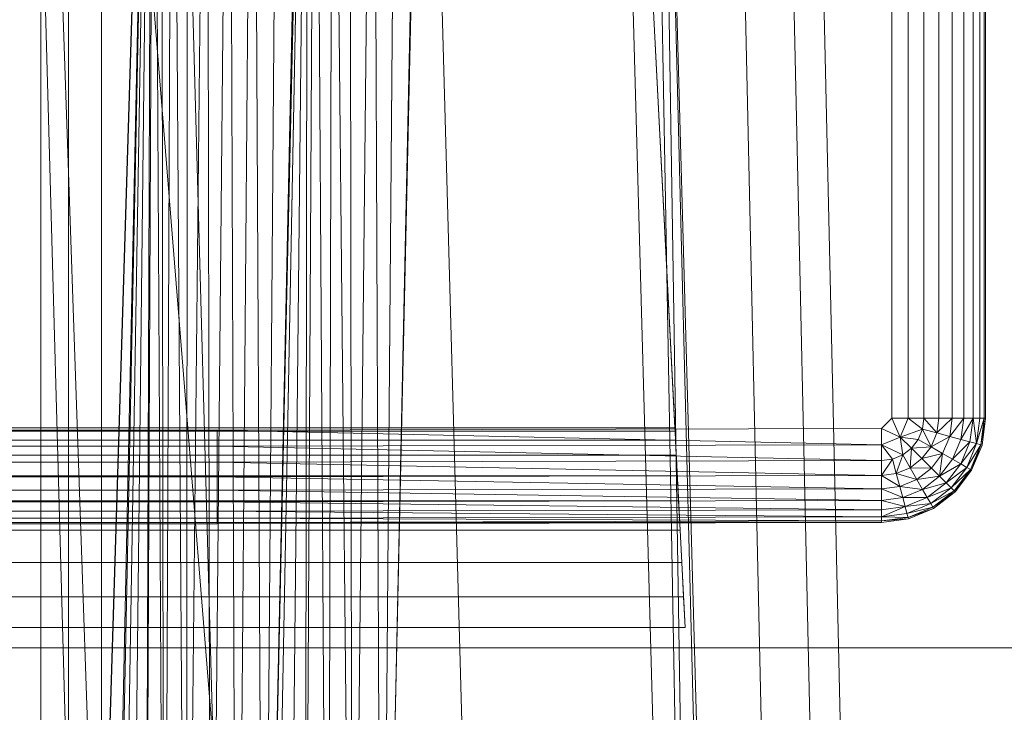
# Model space of a CAD drawing. Header units: metres. Extents: x 391.1 to 430.4, y 12.7 to 29.8.
# Tile 65 of 104: x 401.9475 to 402.086, y 27.9079 to 28.0053. Entities that reach past the tile are written whole.
import ezdxf

# ---------------------------------------------------------------- set-up
doc = ezdxf.new("R2010")
doc.units = ezdxf.units.M
doc.layers.add('A-DETL-____-MBND', color=7, linetype='Continuous', lineweight=18)
doc.layers.add('A-GENM-____-OTLN', color=7, linetype='Continuous', lineweight=18)

# ---------------------------------------------------------------- blocks, each defined once
blk = doc.blocks.new('Family - Inodor PB-155331-02_SAN_P0')
at = {"layer": 'A-DETL-____-MBND', "color": 253, "true_color": 0xaaaaaa}
for p, q in [((0.38104, 0.40776), (0.37392, 0.72725)), ((0.38104, 0.40776), (0.37392, 0.72725)), ((0.38526, 0.40793), (0.37814, 0.72747)), ((0.38526, 0.40793), (0.37814, 0.72747)), ((0.26816, 0.7262), (0.28224, 0.21652)), ((0.28568, 0.7262), (0.26951, 0.2042)), ((0.26951, 0.2042), (0.28565, 0.7256)), ((0.26951, 0.2042), (0.28565, 0.7256)), ((0.27003, 0.72561), (0.27003, 0.44571)), ((0.27003, 0.72561), (0.27965, 0.44571)), ((0.27003, 0.72561), (0.27003, 0.44571)), ((0.27003, 0.72561), (0.27965, 0.44571)), ((0.27003, 0.72561), (0.27003, 0.44571)), ((0.27003, 0.72561), (0.27003, 0.44571)), ((0.27003, 0.21593), (0.28565, 0.7256)), ((0.27003, 0.21593), (0.28565, 0.7256)), ((0.27392, 0.72561), (0.27392, 0.44571)), ((0.27392, 0.72561), (0.27392, 0.44571)), ((0.27859, 0.72561), (0.27859, 0.44571)), ((0.27859, 0.72561), (0.30126, 0.44572)), ((0.27859, 0.72561), (0.27859, 0.44571)), ((0.27859, 0.72561), (0.30126, 0.44572)), ((0.28565, 0.7256), (0.27965, 0.44571)), ((0.27965, 0.44571), (0.28565, 0.7256)), ((0.28565, 0.7256), (0.27965, 0.44571)), ((0.27965, 0.44571), (0.28565, 0.7256)), ((0.28565, 0.7256), (0.27996, 0.44571)), ((0.27996, 0.44571), (0.28565, 0.7256)), ((0.28565, 0.7256), (0.28094, 0.44571)), ((0.28094, 0.44571), (0.28565, 0.7256)), ((0.28565, 0.7256), (0.28254, 0.44571)), ((0.28254, 0.44571), (0.28565, 0.7256)), ((0.28565, 0.7256), (0.28471, 0.44571)), ((0.28471, 0.44571), (0.28565, 0.7256)), ((0.28471, 0.44571), (0.28596, 0.7256)), ((0.28471, 0.44571), (0.28596, 0.7256)), ((0.28596, 0.7256), (0.28739, 0.44571)), ((0.28596, 0.7256), (0.28739, 0.44571)), ((0.28694, 0.7256), (0.28739, 0.44571)), ((0.28694, 0.7256), (0.28739, 0.44571)), ((0.28854, 0.7256), (0.28739, 0.44571)), ((0.28739, 0.44571), (0.28854, 0.7256)), ((0.28854, 0.7256), (0.29049, 0.44571)), ((0.28854, 0.7256), (0.29049, 0.44571)), ((0.28891, 0.7262), (0.30299, 0.21652)), ((0.29071, 0.7256), (0.29049, 0.44571)), ((0.29049, 0.44571), (0.29071, 0.7256)), ((0.29049, 0.44571), (0.29339, 0.7256)), ((0.29049, 0.44571), (0.29339, 0.7256)), ((0.29339, 0.7256), (0.29392, 0.44571)), ((0.29339, 0.7256), (0.29392, 0.44571)), ((0.29649, 0.7256), (0.29392, 0.44571)), ((0.29392, 0.44571), (0.29649, 0.7256)), ((0.29649, 0.7256), (0.29758, 0.44571)), ((0.29649, 0.7256), (0.29758, 0.44571)), ((0.29992, 0.7256), (0.29758, 0.44571)), ((0.29758, 0.44571), (0.29992, 0.7256)), ((0.29992, 0.7256), (0.30135, 0.44571)), ((0.29992, 0.7256), (0.30135, 0.44571)), ((0.3076, 0.72555), (0.30126, 0.44572)), ((0.30126, 0.44572), (0.3076, 0.72555)), ((0.30749, 0.7262), (0.30135, 0.44571)), ((0.30358, 0.7256), (0.30135, 0.44571)), ((0.30135, 0.44571), (0.30358, 0.7256)), ((0.30135, 0.44571), (0.30735, 0.7256)), ((0.30135, 0.44571), (0.30735, 0.7256)), ((0.3076, 0.72555), (0.30226, 0.44566)), ((0.30226, 0.44566), (0.3076, 0.72555)), ((0.3076, 0.72555), (0.30471, 0.44566)), ((0.30471, 0.44566), (0.3076, 0.72555)), ((0.3076, 0.72555), (0.30715, 0.44566)), ((0.30715, 0.44566), (0.3076, 0.72555)), ((0.30715, 0.44566), (0.3086, 0.72555)), ((0.30715, 0.44566), (0.3086, 0.72555)), ((0.3086, 0.72555), (0.31043, 0.44566)), ((0.3086, 0.72555), (0.31043, 0.44566)), ((0.31105, 0.72555), (0.31043, 0.44566)), ((0.31043, 0.44566), (0.31105, 0.72555)), ((0.31105, 0.72555), (0.31384, 0.44566)), ((0.31105, 0.72555), (0.31384, 0.44566)), ((0.31349, 0.72555), (0.31384, 0.44566)), ((0.31349, 0.72555), (0.31384, 0.44566)), ((0.31677, 0.72555), (0.31384, 0.44566)), ((0.31384, 0.44566), (0.31677, 0.72555)), ((0.31677, 0.72555), (0.31794, 0.44566)), ((0.31677, 0.72555), (0.31794, 0.44566)), ((0.32408, 0.7262), (0.31794, 0.44566)), ((0.32019, 0.72555), (0.31794, 0.44566)), ((0.31794, 0.44566), (0.32019, 0.72555)), ((0.31794, 0.44566), (0.32395, 0.72555)), ((0.31794, 0.44566), (0.32395, 0.72555)), ((0.32395, 0.7262), (0.33803, 0.21652)), ((0.35083, 0.7262), (0.36491, 0.21652)), ((0.35578, 0.7262), (0.36491, 0.21652)), ((0.35697, 0.7262), (0.36491, 0.21652)), ((0.35697, 0.7262), (0.36986, 0.21652)), ((0.35697, 0.7262), (0.37104, 0.21652)), ((0.3742, 0.40749), (0.36709, 0.72691)), ((0.3742, 0.40749), (0.36709, 0.72691)), ((0.3592, 0.57586), (0.35226, 0.71226)), ((0.35226, 0.71226), (0.36063, 0.54781)), ((0.38973, 0.71226), (0.38973, 0.57723)), ((0.38973, 0.71226), (0.38973, 0.57723)), ((0.38973, 0.71226), (0.38973, 0.57723)), ((0.39201, 0.71226), (0.39201, 0.57723)), ((0.39201, 0.71226), (0.39201, 0.57723)), ((0.39201, 0.71226), (0.39201, 0.57723)), ((0.39423, 0.71226), (0.39423, 0.57723)), ((0.39423, 0.71226), (0.39423, 0.57723)), ((0.39423, 0.71226), (0.39423, 0.57723)), ((0.39631, 0.71226), (0.39631, 0.57723)), ((0.39631, 0.71226), (0.39631, 0.57723)), ((0.39631, 0.71226), (0.39631, 0.57723)), ((0.39819, 0.71226), (0.39819, 0.57723)), ((0.39819, 0.71226), (0.39819, 0.57723)), ((0.39819, 0.71226), (0.39819, 0.57723)), ((0.39982, 0.71226), (0.39982, 0.57723)), ((0.39982, 0.71226), (0.39982, 0.57723)), ((0.39982, 0.71226), (0.39982, 0.57723)), ((0.40114, 0.71226), (0.40114, 0.57723)), ((0.40114, 0.71226), (0.40114, 0.57723)), ((0.40114, 0.71226), (0.40114, 0.57723)), ((0.40211, 0.71226), (0.40211, 0.57723)), ((0.40211, 0.71226), (0.40211, 0.57723)), ((0.40211, 0.71226), (0.40211, 0.57723)), ((0.40271, 0.71226), (0.40271, 0.57723)), ((0.40271, 0.71226), (0.40271, 0.57723)), ((0.40271, 0.71226), (0.40271, 0.57723)), ((0.40291, 0.71226), (0.40291, 0.57723)), ((0.40291, 0.71226), (0.40291, 0.57723)), ((0.40291, 0.71226), (0.40291, 0.57723)), ((0.40291, 0.71226), (0.40291, 0.57723)), ((0.38973, 0.57723), (0.38826, 0.57576)), ((0.38826, 0.57576), (0.38973, 0.57723)), ((0.38826, 0.57576), (0.38973, 0.57723)), ((0.38973, 0.57723), (0.39091, 0.57458)), ((0.38973, 0.57723), (0.39201, 0.57723)), ((0.38973, 0.57723), (0.39091, 0.57458)), ((0.38973, 0.57723), (0.39201, 0.57723)), ((0.39201, 0.57723), (0.39091, 0.57458)), ((0.39091, 0.57458), (0.39201, 0.57723)), ((0.39201, 0.57723), (0.39402, 0.57569)), ((0.39201, 0.57723), (0.39423, 0.57723)), ((0.39201, 0.57723), (0.39402, 0.57569)), ((0.39201, 0.57723), (0.39423, 0.57723)), ((0.39201, 0.57723), (0.39402, 0.57569)), ((0.39201, 0.57723), (0.39423, 0.57723)), ((0.39423, 0.57723), (0.39402, 0.57569)), ((0.39423, 0.57723), (0.39402, 0.57569)), ((0.39402, 0.57569), (0.39423, 0.57723)), ((0.39423, 0.57723), (0.39631, 0.57723)), ((0.39423, 0.57723), (0.39603, 0.57515)), ((0.39423, 0.57723), (0.39631, 0.57723)), ((0.39423, 0.57723), (0.39631, 0.57723)), ((0.39423, 0.57723), (0.39603, 0.57515)), ((0.39631, 0.57723), (0.39603, 0.57515)), ((0.39631, 0.57723), (0.39603, 0.57515)), ((0.39603, 0.57515), (0.39631, 0.57723)), ((0.39603, 0.57515), (0.39819, 0.57723)), ((0.39603, 0.57515), (0.39819, 0.57723)), ((0.39631, 0.57723), (0.39819, 0.57723)), ((0.39631, 0.57723), (0.39819, 0.57723)), ((0.39631, 0.57723), (0.39819, 0.57723)), ((0.39819, 0.57723), (0.39785, 0.57466)), ((0.39819, 0.57723), (0.39785, 0.57466)), ((0.39785, 0.57466), (0.39819, 0.57723)), ((0.39785, 0.57466), (0.39982, 0.57723)), ((0.39785, 0.57466), (0.39982, 0.57723)), ((0.39819, 0.57723), (0.39982, 0.57723)), ((0.39819, 0.57723), (0.39982, 0.57723)), ((0.39819, 0.57723), (0.39982, 0.57723)), ((0.39982, 0.57723), (0.39942, 0.57424)), ((0.39982, 0.57723), (0.39942, 0.57424)), ((0.39942, 0.57424), (0.39982, 0.57723)), ((0.39942, 0.57424), (0.40114, 0.57723)), ((0.39942, 0.57424), (0.40114, 0.57723)), ((0.39982, 0.57723), (0.40114, 0.57723)), ((0.39982, 0.57723), (0.40114, 0.57723)), ((0.39982, 0.57723), (0.40114, 0.57723)), ((0.40114, 0.57723), (0.4007, 0.5739)), ((0.40114, 0.57723), (0.4007, 0.5739)), ((0.4007, 0.5739), (0.40114, 0.57723)), ((0.40114, 0.57723), (0.40211, 0.57723)), ((0.40114, 0.57723), (0.40164, 0.57365)), ((0.40114, 0.57723), (0.40211, 0.57723)), ((0.40114, 0.57723), (0.40211, 0.57723)), ((0.40114, 0.57723), (0.40164, 0.57365)), ((0.40211, 0.57723), (0.40164, 0.57365)), ((0.40211, 0.57723), (0.40164, 0.57365)), ((0.40164, 0.57365), (0.40211, 0.57723)), ((0.40164, 0.57365), (0.40271, 0.57723)), ((0.40164, 0.57365), (0.40271, 0.57723)), ((0.40211, 0.57723), (0.40271, 0.57723)), ((0.40211, 0.57723), (0.40271, 0.57723)), ((0.40211, 0.57723), (0.40271, 0.57723)), ((0.40271, 0.57723), (0.40221, 0.57349)), ((0.40271, 0.57723), (0.40221, 0.57349)), ((0.40221, 0.57349), (0.40291, 0.57723)), ((0.40221, 0.57349), (0.40271, 0.57723)), ((0.40221, 0.57349), (0.40291, 0.57723)), ((0.40291, 0.57723), (0.40241, 0.57344)), ((0.40291, 0.57723), (0.40241, 0.57344)), ((0.40291, 0.57723), (0.40241, 0.57344)), ((0.40291, 0.57723), (0.40241, 0.57344)), ((0.40271, 0.57723), (0.40291, 0.57723)), ((0.40271, 0.57723), (0.40291, 0.57723)), ((0.40271, 0.57723), (0.40291, 0.57723)), ((0.35923, 0.57542), (0.04191, 0.57542)), ((0.3592, 0.57586), (0.04193, 0.57586)), ((0.10805, 0.57556), (0.29485, 0.57556)), ((0.10805, 0.57556), (0.29485, 0.57556)), ((0.10805, 0.57556), (0.29485, 0.57556)), ((0.29485, 0.57556), (0.38826, 0.57576)), ((0.29485, 0.57556), (0.38826, 0.57576)), ((0.29485, 0.57556), (0.38826, 0.57576)), ((0.29485, 0.57556), (0.29485, 0.57328)), ((0.29485, 0.57556), (0.38826, 0.57348)), ((0.29485, 0.57556), (0.29485, 0.57328)), ((0.29485, 0.57556), (0.38826, 0.57348)), ((0.35923, 0.57542), (0.3592, 0.57586)), ((0.35929, 0.57413), (0.35923, 0.57542)), ((0.38826, 0.57576), (0.38826, 0.57348)), ((0.38826, 0.57576), (0.39091, 0.57458)), ((0.38826, 0.57576), (0.38826, 0.57348)), ((0.38826, 0.57576), (0.39091, 0.57458)), ((0.39091, 0.57458), (0.39402, 0.57569)), ((0.39091, 0.57458), (0.39402, 0.57569)), ((0.39402, 0.57569), (0.39343, 0.57425)), ((0.39402, 0.57569), (0.39343, 0.57425)), ((0.39343, 0.57425), (0.39402, 0.57569)), ((0.39603, 0.57515), (0.39402, 0.57569)), ((0.39402, 0.57569), (0.39523, 0.57321)), ((0.39402, 0.57569), (0.39603, 0.57515)), ((0.39402, 0.57569), (0.39603, 0.57515)), ((0.39402, 0.57569), (0.39523, 0.57321)), ((0.39603, 0.57515), (0.39523, 0.57321)), ((0.39603, 0.57515), (0.39523, 0.57321)), ((0.39523, 0.57321), (0.39603, 0.57515)), ((0.39523, 0.57321), (0.39785, 0.57466)), ((0.39523, 0.57321), (0.39785, 0.57466)), ((0.39603, 0.57515), (0.39785, 0.57466)), ((0.39603, 0.57515), (0.39785, 0.57466)), ((0.39603, 0.57515), (0.39785, 0.57466)), ((0.39785, 0.57466), (0.39686, 0.57227)), ((0.39785, 0.57466), (0.39686, 0.57227)), ((0.39686, 0.57227), (0.39785, 0.57466)), ((0.39785, 0.57466), (0.39942, 0.57424)), ((0.39785, 0.57466), (0.39942, 0.57424)), ((0.39785, 0.57466), (0.39942, 0.57424)), ((0.35929, 0.57413), (0.04184, 0.57413)), ((0.10805, 0.57328), (0.29485, 0.57328)), ((0.10805, 0.57328), (0.29485, 0.57328)), ((0.10805, 0.57328), (0.29485, 0.57328)), ((0.38826, 0.57348), (0.29485, 0.57328)), ((0.38826, 0.57348), (0.29485, 0.57328)), ((0.29485, 0.57328), (0.38826, 0.57348)), ((0.29485, 0.57328), (0.29485, 0.57106)), ((0.29485, 0.57328), (0.38826, 0.57126)), ((0.29485, 0.57328), (0.29485, 0.57106)), ((0.29485, 0.57328), (0.38826, 0.57126)), ((0.3594, 0.57201), (0.35929, 0.57413)), ((0.39091, 0.57458), (0.38826, 0.57348)), ((0.38826, 0.57348), (0.39091, 0.57458)), ((0.38826, 0.57348), (0.38826, 0.57126)), ((0.38826, 0.57348), (0.3898, 0.57147)), ((0.38826, 0.57348), (0.38826, 0.57126)), ((0.38826, 0.57126), (0.38826, 0.57348)), ((0.38826, 0.57348), (0.3898, 0.57147)), ((0.38826, 0.57348), (0.39124, 0.57206)), ((0.38826, 0.57348), (0.3898, 0.57147)), ((0.38826, 0.57348), (0.39124, 0.57206)), ((0.39091, 0.57458), (0.39124, 0.57206)), ((0.39091, 0.57458), (0.39248, 0.57301)), ((0.39091, 0.57458), (0.39343, 0.57425)), ((0.39091, 0.57458), (0.39124, 0.57206)), ((0.39091, 0.57458), (0.39248, 0.57301)), ((0.39091, 0.57458), (0.39124, 0.57206)), ((0.39091, 0.57458), (0.39343, 0.57425)), ((0.39091, 0.57458), (0.39248, 0.57301)), ((0.39091, 0.57458), (0.39343, 0.57425)), ((0.39343, 0.57425), (0.39248, 0.57301)), ((0.39343, 0.57425), (0.39248, 0.57301)), ((0.39248, 0.57301), (0.39343, 0.57425)), ((0.39343, 0.57425), (0.39523, 0.57321)), ((0.39343, 0.57425), (0.39523, 0.57321)), ((0.39343, 0.57425), (0.39523, 0.57321)), ((0.39942, 0.57424), (0.39827, 0.57145)), ((0.39942, 0.57424), (0.39827, 0.57145)), ((0.39827, 0.57145), (0.39942, 0.57424)), ((0.39827, 0.57145), (0.4007, 0.5739)), ((0.39827, 0.57145), (0.4007, 0.5739)), ((0.4007, 0.5739), (0.39941, 0.57079)), ((0.4007, 0.5739), (0.39941, 0.57079)), ((0.39941, 0.57079), (0.4007, 0.5739)), ((0.39941, 0.57079), (0.40164, 0.57365)), ((0.39941, 0.57079), (0.40164, 0.57365)), ((0.39942, 0.57424), (0.4007, 0.5739)), ((0.39942, 0.57424), (0.4007, 0.5739)), ((0.39942, 0.57424), (0.4007, 0.5739)), ((0.40164, 0.57365), (0.40025, 0.57031)), ((0.40164, 0.57365), (0.40025, 0.57031)), ((0.40025, 0.57031), (0.40164, 0.57365)), ((0.40025, 0.57031), (0.40221, 0.57349)), ((0.40025, 0.57031), (0.40221, 0.57349)), ((0.4007, 0.5739), (0.40164, 0.57365)), ((0.4007, 0.5739), (0.40164, 0.57365)), ((0.4007, 0.5739), (0.40164, 0.57365)), ((0.40221, 0.57349), (0.40077, 0.57001)), ((0.40221, 0.57349), (0.40077, 0.57001)), ((0.40077, 0.57001), (0.40221, 0.57349)), ((0.40221, 0.57349), (0.40094, 0.56991)), ((0.40094, 0.56991), (0.40221, 0.57349)), ((0.40241, 0.57344), (0.40094, 0.56991)), ((0.40241, 0.57344), (0.40094, 0.56991)), ((0.40241, 0.57344), (0.40094, 0.56991)), ((0.40094, 0.56991), (0.40241, 0.57344)), ((0.40164, 0.57365), (0.40221, 0.57349)), ((0.40164, 0.57365), (0.40221, 0.57349)), ((0.40164, 0.57365), (0.40221, 0.57349)), ((0.40221, 0.57349), (0.40241, 0.57344)), ((0.40221, 0.57349), (0.40241, 0.57344)), ((0.40221, 0.57349), (0.40241, 0.57344)), ((0.3594, 0.57201), (0.04173, 0.57201)), ((0.35955, 0.56914), (0.3594, 0.57201)), ((0.39124, 0.57206), (0.3898, 0.57147)), ((0.39124, 0.57206), (0.3898, 0.57147)), ((0.3898, 0.57147), (0.39124, 0.57206)), ((0.39124, 0.57206), (0.39034, 0.56946)), ((0.39034, 0.56946), (0.39124, 0.57206)), ((0.39248, 0.57301), (0.39124, 0.57206)), ((0.39248, 0.57301), (0.39124, 0.57206)), ((0.39124, 0.57206), (0.39248, 0.57301)), ((0.39124, 0.57206), (0.39228, 0.57026)), ((0.39124, 0.57206), (0.39228, 0.57026)), ((0.39124, 0.57206), (0.39228, 0.57026)), ((0.39248, 0.57301), (0.39228, 0.57026)), ((0.39228, 0.57026), (0.39248, 0.57301)), ((0.39248, 0.57301), (0.39523, 0.57321)), ((0.39248, 0.57301), (0.39523, 0.57321)), ((0.39248, 0.57301), (0.39395, 0.57154)), ((0.39248, 0.57301), (0.39395, 0.57154)), ((0.39248, 0.57301), (0.39395, 0.57154)), ((0.39523, 0.57321), (0.39395, 0.57154)), ((0.39523, 0.57321), (0.39395, 0.57154)), ((0.39395, 0.57154), (0.39523, 0.57321)), ((0.39395, 0.57154), (0.39686, 0.57227)), ((0.39395, 0.57154), (0.39686, 0.57227)), ((0.39523, 0.57321), (0.39686, 0.57227)), ((0.39523, 0.57321), (0.39686, 0.57227)), ((0.39523, 0.57321), (0.39686, 0.57227)), ((0.39686, 0.57227), (0.39528, 0.57021)), ((0.39686, 0.57227), (0.39528, 0.57021)), ((0.39528, 0.57021), (0.39686, 0.57227)), ((0.39686, 0.57227), (0.39643, 0.56906)), ((0.39643, 0.56906), (0.39686, 0.57227)), ((0.39686, 0.57227), (0.39827, 0.57145)), ((0.39686, 0.57227), (0.39827, 0.57145)), ((0.39686, 0.57227), (0.39827, 0.57145)), ((0.10805, 0.57106), (0.29485, 0.57106)), ((0.10805, 0.57106), (0.29485, 0.57106)), ((0.10805, 0.57106), (0.29485, 0.57106)), ((0.38826, 0.57126), (0.29485, 0.57106)), ((0.38826, 0.57126), (0.29485, 0.57106)), ((0.29485, 0.57106), (0.38826, 0.57126)), ((0.29485, 0.57106), (0.29485, 0.56898)), ((0.29485, 0.57106), (0.38826, 0.56918)), ((0.29485, 0.57106), (0.29485, 0.56898)), ((0.29485, 0.57106), (0.38826, 0.56918)), ((0.3898, 0.57147), (0.38826, 0.57126)), ((0.38826, 0.57126), (0.3898, 0.57147)), ((0.3898, 0.57147), (0.38826, 0.56918)), ((0.38826, 0.57126), (0.3898, 0.57147)), ((0.38826, 0.56918), (0.3898, 0.57147)), ((0.38826, 0.57126), (0.38826, 0.56918)), ((0.38826, 0.57126), (0.38826, 0.56918)), ((0.38826, 0.57126), (0.38826, 0.56918)), ((0.3898, 0.57147), (0.39034, 0.56946)), ((0.3898, 0.57147), (0.39034, 0.56946)), ((0.3898, 0.57147), (0.39034, 0.56946)), ((0.39395, 0.57154), (0.39228, 0.57026)), ((0.39228, 0.57026), (0.39395, 0.57154)), ((0.39228, 0.57026), (0.39395, 0.57154)), ((0.39395, 0.57154), (0.39528, 0.57021)), ((0.39395, 0.57154), (0.39528, 0.57021)), ((0.39395, 0.57154), (0.39528, 0.57021)), ((0.39827, 0.57145), (0.39643, 0.56906)), ((0.39643, 0.56906), (0.39827, 0.57145)), ((0.39643, 0.56906), (0.39827, 0.57145)), ((0.39643, 0.56906), (0.39941, 0.57079)), ((0.39643, 0.56906), (0.39941, 0.57079)), ((0.39941, 0.57079), (0.39736, 0.56812)), ((0.39941, 0.57079), (0.39736, 0.56812)), ((0.39736, 0.56812), (0.39941, 0.57079)), ((0.39827, 0.57145), (0.39941, 0.57079)), ((0.39827, 0.57145), (0.39941, 0.57079)), ((0.39827, 0.57145), (0.39941, 0.57079)), ((0.39941, 0.57079), (0.40025, 0.57031)), ((0.39941, 0.57079), (0.40025, 0.57031)), ((0.39941, 0.57079), (0.40025, 0.57031)), ((0.35955, 0.56914), (0.04159, 0.56914)), ((0.38826, 0.56918), (0.29485, 0.56898)), ((0.38826, 0.56918), (0.29485, 0.56898)), ((0.29485, 0.56898), (0.38826, 0.56918)), ((0.35973, 0.5656), (0.35955, 0.56914)), ((0.39034, 0.56946), (0.38826, 0.56918)), ((0.38826, 0.56918), (0.39034, 0.56946)), ((0.38826, 0.56918), (0.39034, 0.56946)), ((0.38826, 0.56918), (0.38826, 0.5673)), ((0.38826, 0.56918), (0.38826, 0.5673)), ((0.38826, 0.56918), (0.39083, 0.56764)), ((0.38826, 0.56918), (0.38826, 0.5673)), ((0.38826, 0.56918), (0.39083, 0.56764)), ((0.39228, 0.57026), (0.39034, 0.56946)), ((0.39034, 0.56946), (0.39228, 0.57026)), ((0.39034, 0.56946), (0.39228, 0.57026)), ((0.39034, 0.56946), (0.39083, 0.56764)), ((0.39034, 0.56946), (0.39083, 0.56764)), ((0.39034, 0.56946), (0.39322, 0.56863)), ((0.39034, 0.56946), (0.39083, 0.56764)), ((0.39034, 0.56946), (0.39322, 0.56863)), ((0.39228, 0.57026), (0.39322, 0.56863)), ((0.39228, 0.57026), (0.39322, 0.56863)), ((0.39228, 0.57026), (0.39528, 0.57021)), ((0.39228, 0.57026), (0.39322, 0.56863)), ((0.39228, 0.57026), (0.39528, 0.57021)), ((0.39528, 0.57021), (0.39322, 0.56863)), ((0.39528, 0.57021), (0.39322, 0.56863)), ((0.39322, 0.56863), (0.39528, 0.57021)), ((0.39528, 0.57021), (0.39643, 0.56906)), ((0.39528, 0.57021), (0.39643, 0.56906)), ((0.39528, 0.57021), (0.39643, 0.56906)), ((0.39736, 0.56812), (0.40025, 0.57031)), ((0.39736, 0.56812), (0.40025, 0.57031)), ((0.40025, 0.57031), (0.39805, 0.56744)), ((0.40025, 0.57031), (0.39805, 0.56744)), ((0.39805, 0.56744), (0.40025, 0.57031)), ((0.39805, 0.56744), (0.40077, 0.57001)), ((0.39805, 0.56744), (0.40077, 0.57001)), ((0.40077, 0.57001), (0.39847, 0.56702)), ((0.40077, 0.57001), (0.39847, 0.56702)), ((0.39847, 0.56702), (0.40077, 0.57001)), ((0.40077, 0.57001), (0.39862, 0.56687)), ((0.39862, 0.56687), (0.40077, 0.57001)), ((0.40094, 0.56991), (0.39862, 0.56687)), ((0.40094, 0.56991), (0.39862, 0.56687)), ((0.40094, 0.56991), (0.39862, 0.56687)), ((0.39862, 0.56687), (0.40094, 0.56991)), ((0.40025, 0.57031), (0.40077, 0.57001)), ((0.40025, 0.57031), (0.40077, 0.57001)), ((0.40025, 0.57031), (0.40077, 0.57001)), ((0.40077, 0.57001), (0.40094, 0.56991)), ((0.40077, 0.57001), (0.40094, 0.56991)), ((0.40077, 0.57001), (0.40094, 0.56991)), ((0.10805, 0.56898), (0.29485, 0.56898)), ((0.10805, 0.56898), (0.29485, 0.56898)), ((0.10805, 0.56898), (0.29485, 0.56898)), ((0.29485, 0.56898), (0.29485, 0.5671)), ((0.29485, 0.56898), (0.38826, 0.5673)), ((0.29485, 0.56898), (0.29485, 0.5671)), ((0.29485, 0.56898), (0.38826, 0.5673)), ((0.39322, 0.56863), (0.39083, 0.56764)), ((0.39322, 0.56863), (0.39083, 0.56764)), ((0.39083, 0.56764), (0.39322, 0.56863)), ((0.39322, 0.56863), (0.39643, 0.56906)), ((0.39322, 0.56863), (0.39643, 0.56906)), ((0.39322, 0.56863), (0.39404, 0.56722)), ((0.39322, 0.56863), (0.39404, 0.56722)), ((0.39322, 0.56863), (0.39404, 0.56722)), ((0.39643, 0.56906), (0.39404, 0.56722)), ((0.39643, 0.56906), (0.39404, 0.56722)), ((0.39404, 0.56722), (0.39643, 0.56906)), ((0.39404, 0.56722), (0.39736, 0.56812)), ((0.39404, 0.56722), (0.39736, 0.56812)), ((0.39736, 0.56812), (0.3947, 0.56608)), ((0.39736, 0.56812), (0.3947, 0.56608)), ((0.3947, 0.56608), (0.39736, 0.56812)), ((0.39643, 0.56906), (0.39736, 0.56812)), ((0.39643, 0.56906), (0.39736, 0.56812)), ((0.39643, 0.56906), (0.39736, 0.56812)), ((0.39736, 0.56812), (0.39805, 0.56744)), ((0.39736, 0.56812), (0.39805, 0.56744)), ((0.39736, 0.56812), (0.39805, 0.56744)), ((0.10805, 0.5671), (0.29485, 0.5671)), ((0.10805, 0.5671), (0.29485, 0.5671)), ((0.10805, 0.5671), (0.29485, 0.5671)), ((0.38826, 0.5673), (0.29485, 0.5671)), ((0.38826, 0.5673), (0.29485, 0.5671)), ((0.29485, 0.5671), (0.38826, 0.5673)), ((0.29485, 0.5671), (0.29485, 0.56547)), ((0.29485, 0.5671), (0.38826, 0.56567)), ((0.29485, 0.5671), (0.29485, 0.56547)), ((0.29485, 0.5671), (0.38826, 0.56567)), ((0.39083, 0.56764), (0.38826, 0.5673)), ((0.39083, 0.56764), (0.38826, 0.5673)), ((0.38826, 0.5673), (0.39083, 0.56764)), ((0.38826, 0.5673), (0.38826, 0.56567)), ((0.38826, 0.5673), (0.38826, 0.56567)), ((0.38826, 0.5673), (0.39125, 0.56607)), ((0.38826, 0.5673), (0.38826, 0.56567)), ((0.38826, 0.5673), (0.39125, 0.56607)), ((0.39083, 0.56764), (0.39125, 0.56607)), ((0.39083, 0.56764), (0.39125, 0.56607)), ((0.39083, 0.56764), (0.39404, 0.56722)), ((0.39083, 0.56764), (0.39125, 0.56607)), ((0.39083, 0.56764), (0.39404, 0.56722)), ((0.39404, 0.56722), (0.39125, 0.56607)), ((0.39404, 0.56722), (0.39125, 0.56607)), ((0.39125, 0.56607), (0.39404, 0.56722)), ((0.39404, 0.56722), (0.3947, 0.56608)), ((0.39404, 0.56722), (0.3947, 0.56608)), ((0.39404, 0.56722), (0.3947, 0.56608)), ((0.3947, 0.56608), (0.39805, 0.56744)), ((0.3947, 0.56608), (0.39805, 0.56744)), ((0.39805, 0.56744), (0.39518, 0.56524)), ((0.39805, 0.56744), (0.39518, 0.56524)), ((0.39518, 0.56524), (0.39805, 0.56744)), ((0.39518, 0.56524), (0.39847, 0.56702)), ((0.39518, 0.56524), (0.39847, 0.56702)), ((0.39847, 0.56702), (0.39548, 0.56472)), ((0.39847, 0.56702), (0.39548, 0.56472)), ((0.39548, 0.56472), (0.39847, 0.56702)), ((0.39548, 0.56472), (0.39862, 0.56687)), ((0.39548, 0.56472), (0.39862, 0.56687)), ((0.39862, 0.56687), (0.39558, 0.56455)), ((0.39862, 0.56687), (0.39558, 0.56455)), ((0.39862, 0.56687), (0.39558, 0.56455)), ((0.39862, 0.56687), (0.39558, 0.56455)), ((0.39805, 0.56744), (0.39847, 0.56702)), ((0.39805, 0.56744), (0.39847, 0.56702)), ((0.39805, 0.56744), (0.39847, 0.56702)), ((0.39847, 0.56702), (0.39862, 0.56687)), ((0.39847, 0.56702), (0.39862, 0.56687)), ((0.39847, 0.56702), (0.39862, 0.56687)), ((0.35973, 0.5656), (0.04141, 0.56559)), ((0.10805, 0.56547), (0.29485, 0.56547)), ((0.10805, 0.56547), (0.29485, 0.56547)), ((0.10805, 0.56547), (0.29485, 0.56547)), ((0.38826, 0.56567), (0.29485, 0.56547)), ((0.38826, 0.56567), (0.29485, 0.56547)), ((0.29485, 0.56547), (0.38826, 0.56567)), ((0.29485, 0.56547), (0.29485, 0.56415)), ((0.29485, 0.56547), (0.29485, 0.56415)), ((0.29485, 0.56547), (0.38826, 0.56435)), ((0.29485, 0.56547), (0.29485, 0.56415)), ((0.29485, 0.56547), (0.38826, 0.56435)), ((0.35993, 0.56149), (0.35973, 0.5656)), ((0.39125, 0.56607), (0.38826, 0.56567)), ((0.39125, 0.56607), (0.38826, 0.56567)), ((0.38826, 0.56567), (0.39125, 0.56607)), ((0.38826, 0.56567), (0.38826, 0.56435)), ((0.38826, 0.56567), (0.38826, 0.56435)), ((0.38826, 0.56567), (0.39159, 0.56479)), ((0.38826, 0.56567), (0.38826, 0.56435)), ((0.38826, 0.56567), (0.39159, 0.56479)), ((0.39125, 0.56607), (0.3947, 0.56608)), ((0.39125, 0.56607), (0.3947, 0.56608)), ((0.39125, 0.56607), (0.39159, 0.56479)), ((0.39125, 0.56607), (0.39159, 0.56479)), ((0.39125, 0.56607), (0.39159, 0.56479)), ((0.3947, 0.56608), (0.39159, 0.56479)), ((0.3947, 0.56608), (0.39159, 0.56479)), ((0.39159, 0.56479), (0.3947, 0.56608)), ((0.39159, 0.56479), (0.39518, 0.56524)), ((0.39159, 0.56479), (0.39518, 0.56524)), ((0.39518, 0.56524), (0.39184, 0.56385)), ((0.39518, 0.56524), (0.39184, 0.56385)), ((0.39184, 0.56385), (0.39518, 0.56524)), ((0.3947, 0.56608), (0.39518, 0.56524)), ((0.3947, 0.56608), (0.39518, 0.56524)), ((0.3947, 0.56608), (0.39518, 0.56524)), ((0.39518, 0.56524), (0.39548, 0.56472)), ((0.39518, 0.56524), (0.39548, 0.56472)), ((0.39518, 0.56524), (0.39548, 0.56472)), ((0.10805, 0.56415), (0.29485, 0.56415)), ((0.10805, 0.56415), (0.29485, 0.56415)), ((0.10805, 0.56415), (0.29485, 0.56415)), ((0.38826, 0.56435), (0.29485, 0.56415)), ((0.38826, 0.56435), (0.29485, 0.56415)), ((0.29485, 0.56415), (0.38826, 0.56435)), ((0.29485, 0.56415), (0.29485, 0.56318)), ((0.29485, 0.56415), (0.29485, 0.56318)), ((0.29485, 0.56415), (0.38826, 0.56338)), ((0.29485, 0.56415), (0.29485, 0.56318)), ((0.29485, 0.56415), (0.38826, 0.56338)), ((0.39159, 0.56479), (0.38826, 0.56435)), ((0.39159, 0.56479), (0.38826, 0.56435)), ((0.38826, 0.56435), (0.39159, 0.56479)), ((0.39159, 0.56479), (0.38826, 0.56338)), ((0.38826, 0.56338), (0.39159, 0.56479)), ((0.38826, 0.56435), (0.38826, 0.56338)), ((0.38826, 0.56435), (0.38826, 0.56338)), ((0.38826, 0.56435), (0.38826, 0.56338)), ((0.39184, 0.56385), (0.38826, 0.56338)), ((0.38826, 0.56338), (0.39184, 0.56385)), ((0.38826, 0.56338), (0.39184, 0.56385)), ((0.39159, 0.56479), (0.39184, 0.56385)), ((0.39159, 0.56479), (0.39184, 0.56385)), ((0.39159, 0.56479), (0.39184, 0.56385)), ((0.39184, 0.56385), (0.39548, 0.56472)), ((0.39184, 0.56385), (0.39548, 0.56472)), ((0.39184, 0.56385), (0.392, 0.56328)), ((0.39184, 0.56385), (0.392, 0.56328)), ((0.39184, 0.56385), (0.392, 0.56328)), ((0.39548, 0.56472), (0.392, 0.56328)), ((0.39548, 0.56472), (0.392, 0.56328)), ((0.392, 0.56328), (0.39548, 0.56472)), ((0.392, 0.56328), (0.39558, 0.56455)), ((0.392, 0.56328), (0.39558, 0.56455)), ((0.39558, 0.56455), (0.39205, 0.56308)), ((0.39558, 0.56455), (0.39205, 0.56308)), ((0.39558, 0.56455), (0.39205, 0.56308)), ((0.39558, 0.56455), (0.39205, 0.56308)), ((0.39548, 0.56472), (0.39558, 0.56455)), ((0.39548, 0.56472), (0.39558, 0.56455)), ((0.39548, 0.56472), (0.39558, 0.56455)), ((0.38826, 0.56258), (0.01465, 0.56258)), ((0.38826, 0.56258), (0.01465, 0.56258)), ((0.10805, 0.56318), (0.29485, 0.56318)), ((0.10805, 0.56318), (0.29485, 0.56318)), ((0.10805, 0.56318), (0.29485, 0.56318)), ((0.10805, 0.56258), (0.29485, 0.56258)), ((0.10805, 0.56258), (0.29485, 0.56258)), ((0.10805, 0.56258), (0.29485, 0.56258)), ((0.29485, 0.56238), (0.10805, 0.56238)), ((0.10805, 0.56238), (0.29485, 0.56238)), ((0.38826, 0.56338), (0.29485, 0.56318)), ((0.38826, 0.56338), (0.29485, 0.56318)), ((0.29485, 0.56318), (0.38826, 0.56338)), ((0.29485, 0.56318), (0.29485, 0.56258)), ((0.29485, 0.56318), (0.29485, 0.56258)), ((0.29485, 0.56318), (0.38826, 0.56278)), ((0.29485, 0.56318), (0.29485, 0.56258)), ((0.29485, 0.56318), (0.38826, 0.56278)), ((0.38826, 0.56278), (0.29485, 0.56258)), ((0.38826, 0.56278), (0.29485, 0.56258)), ((0.29485, 0.56258), (0.38826, 0.56278)), ((0.29485, 0.56258), (0.29485, 0.56238)), ((0.38826, 0.56258), (0.29485, 0.56238)), ((0.29485, 0.56258), (0.29485, 0.56238)), ((0.29485, 0.56258), (0.38826, 0.56258)), ((0.29485, 0.56258), (0.29485, 0.56238)), ((0.38826, 0.56258), (0.29485, 0.56238)), ((0.29485, 0.56258), (0.38826, 0.56258)), ((0.38826, 0.56338), (0.38826, 0.56278)), ((0.38826, 0.56338), (0.38826, 0.56278)), ((0.38826, 0.56338), (0.392, 0.56328)), ((0.38826, 0.56338), (0.38826, 0.56278)), ((0.38826, 0.56338), (0.392, 0.56328)), ((0.392, 0.56328), (0.38826, 0.56278)), ((0.392, 0.56328), (0.38826, 0.56278)), ((0.38826, 0.56278), (0.392, 0.56328)), ((0.39205, 0.56308), (0.38826, 0.56258)), ((0.39205, 0.56308), (0.38826, 0.56258)), ((0.39205, 0.56308), (0.38826, 0.56258)), ((0.38826, 0.56278), (0.39205, 0.56308)), ((0.39205, 0.56308), (0.38826, 0.56258)), ((0.38826, 0.56278), (0.39205, 0.56308)), ((0.38826, 0.56278), (0.38826, 0.56258)), ((0.38826, 0.56278), (0.38826, 0.56258)), ((0.38826, 0.56278), (0.38826, 0.56258)), ((0.392, 0.56328), (0.39205, 0.56308)), ((0.392, 0.56328), (0.39205, 0.56308)), ((0.392, 0.56328), (0.39205, 0.56308)), ((0.35993, 0.56149), (0.0412, 0.56149)), ((0.36017, 0.55695), (0.35993, 0.56149)), ((0.36017, 0.55695), (0.04097, 0.55695)), ((0.36041, 0.55211), (0.36017, 0.55695)), ((0.36041, 0.55211), (0.04072, 0.55211)), ((0.36063, 0.54781), (0.36041, 0.55211)), ((0.0405, 0.54781), (0.36063, 0.54781))]:
    blk.add_line(p, q, dxfattribs=at)
blk = doc.blocks.new('Family - LONDR55-XX_ZZ-ARQ-CAA-M3D-Londres55-155732-02_SAN_P0')
at = {"layer": 'A-DETL-____-MBND', "color": 253, "true_color": 0xaaaaaa}
blk.add_line((0, 0), (0.34945, 0), dxfattribs=at)
blk = doc.blocks.new('Family - Nuevo macro _8_-155816-02_SAN_P0')
blk.add_blockref('Family - LONDR55-XX_ZZ-ARQ-CAA-M3D-Londres55-155732-02_SAN_P0', (0, 0))
blk = doc.blocks.new('LONDR55-XX_ZZ-ARQ-CAA-M3D-Londres55_ifc-1-02_SAN_P0')
at = {"layer": 'A-DETL-____-MBND', "color": 253, "lineweight": 18, "true_color": 0xaaaaaa}
blk.add_blockref('Family - Inodor PB-155331-02_SAN_P0', (401.68048, 27.37206), dxfattribs=at)
at = {"layer": 'A-GENM-____-OTLN', "color": 253, "lineweight": 18, "true_color": 0xaaaaaa}
blk.add_blockref('Family - Nuevo macro _8_-155816-02_SAN_P0', (401.85465, 27.917), dxfattribs=at)

msp = doc.modelspace()

# ---------------------------------------------------------------- block references
at = {"lineweight": 5}
msp.add_blockref('LONDR55-XX_ZZ-ARQ-CAA-M3D-Londres55_ifc-1-02_SAN_P0', (0, 0), dxfattribs=at)

doc.saveas('drawing.dxf')
